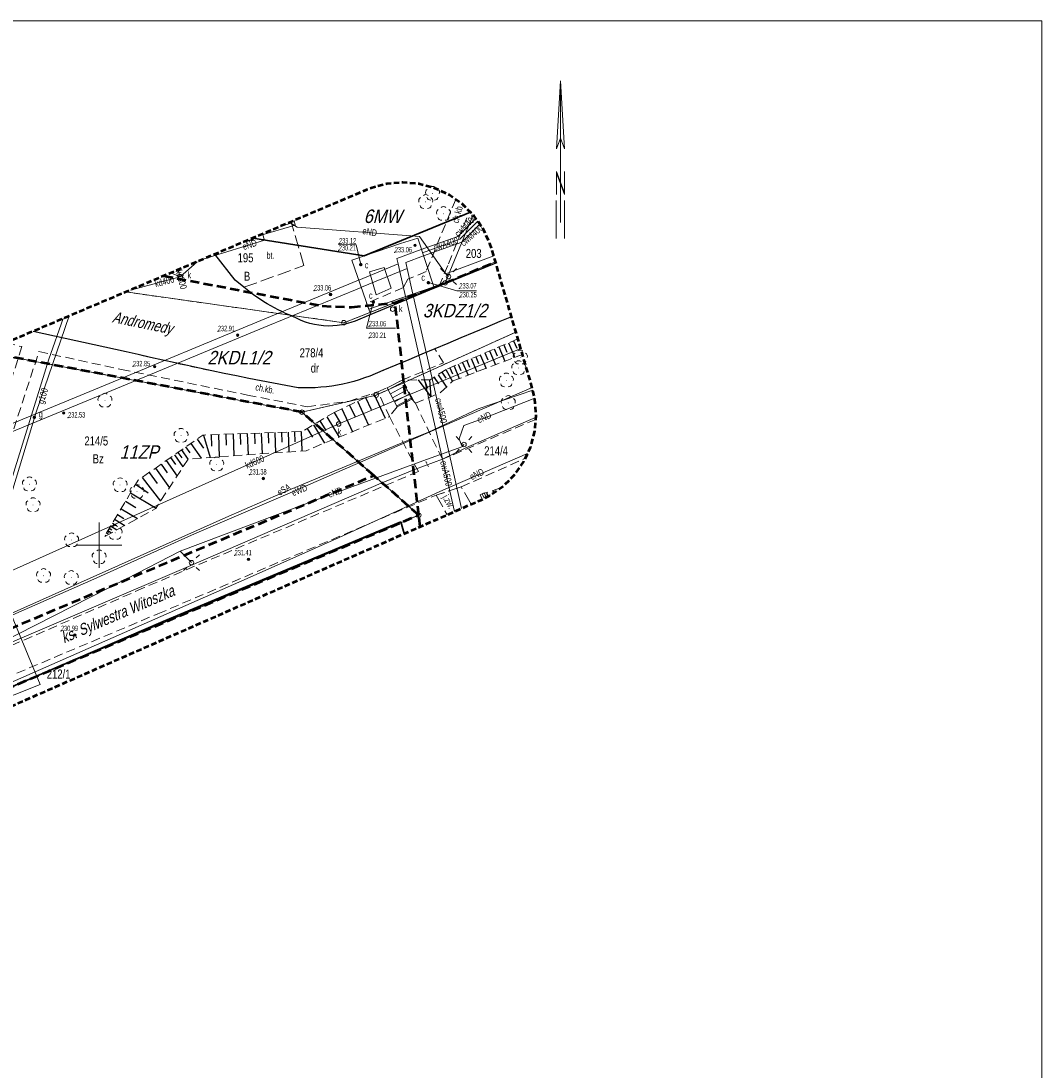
# Model space of a CAD drawing. Header units: metres. Extents: x 6546460 to 6547055, y 5576048 to 5576258.
# Tile 18 of 18: x 6546941 to 6547055, y 5576142 to 5576258. Entities that reach past the tile are written whole.
import ezdxf
from ezdxf.enums import TextEntityAlignment as Align

# ---------------------------------------------------------------- set-up
doc = ezdxf.new("R2010")
doc.units = ezdxf.units.M
doc.header["$MEASUREMENT"] = 0
for name, pattern in [('1.0_0.5', [1.5, 1, -0.5]), ('1.5_0.5', [2, 1.5, -0.5]), ('2', [0.9, 0.6, -0.3]), ('219-500', [0]), ('BKO', [1.5, 1, -0.5]), ('egug-500', [1, 0.5, -0.5])]:
    doc.linetypes.add(name, pattern=pattern)
doc.layers.get('0').update_dxf_attribs({"linetype": 'CONTINUOUS', "lineweight": 5})
for name, color, linetype in [('000 Inne (niezydentyfikowane)', 7, 'CONTINUOUS'), ('202-punkt graniczny', 7, 'CONTINUOUS'), ('210-oznaczenie konturu użytku gruntowego', 7, 'CONTINUOUS'), ('211-numer działki ewidencyjnej', 7, 'CONTINUOUS'), ('218-kontur użytku gruntowego', 7, 'CONTINUOUS'), ('219-działka ewidencyjna', 7, 'CONTINUOUS'), ('994-Nazwa ulicy', 7, 'CONTINUOUS'), ('chodnik', 7, 'CONTINUOUS'), ('chodnik-Atr17', 7, 'CONTINUOUS'), ('ciepłownicze urządzenie techniczne', 7, 'CONTINUOUS'), ('ciepłownicze urządzenie techniczne-Atr17', 7, 'CONTINUOUS'), ('drzewo liściaste', 7, 'CONTINUOUS'), ('jezdnia', 7, 'CONTINUOUS'), ('jezdnia-Atr17', 7, 'CONTINUOUS'), ('komora podziemna', 7, 'CONTINUOUS'), ('krawężnik', 7, 'CONTINUOUS'), ('latarnia', 7, 'CONTINUOUS'), ('obszar utwardzony', 7, 'CONTINUOUS'), ('obszar utwardzony-Atr17', 7, 'CONTINUOUS'), ('ogrodzenie trwałe', 7, 'CONTINUOUS'), ('podpora przewodów', 7, 'CONTINUOUS'), ('przewód ciepłowniczy', 7, 'CONTINUOUS'), ('przewód ciepłowniczy-Atr1', 7, 'CONTINUOUS'), ('przewód elektroenergetyczny podziemny', 7, 'CONTINUOUS'), ('przewód elektroenergetyczny podziemny-Atr1', 7, 'CONTINUOUS'), ('przewód gazowy', 7, 'CONTINUOUS'), ('przewód gazowy-Atr1', 7, 'CONTINUOUS'), ('przewód kanalizacyjny', 7, 'CONTINUOUS'), ('przewód kanalizacyjny-Atr1', 7, 'CONTINUOUS'), ('przewód telekomunikacyjny podziemny', 7, 'CONTINUOUS'), ('przewód telekomunikacyjny podziemny-Atr1', 7, 'CONTINUOUS'), ('schody w ciągu komunikacyjnym', 7, 'CONTINUOUS'), ('skarpa nieumocniona', 7, 'CONTINUOUS'), ('właz do komory lub kanału - okrągły', 7, 'CONTINUOUS'), ('właz do komory lub kanału - okrągły-Atr17', 7, 'CONTINUOUS'), ('Zakres', 7, 'CONTINUOUS'), ('zasuwa lub zawór', 7, 'CONTINUOUS'), ('zasuwa lub zawór-Atr17', 7, 'CONTINUOUS'), ('ściana oporowa (linia)', 7, 'CONTINUOUS')]:
    doc.layers.add(name, color=color, linetype=linetype)
doc.layers.add('LINIE_ZABUDOWY', color=9, linetype='CONTINUOUS', lineweight=18, true_color=0x808080)
doc.layers.add('mpzp', color=4, linetype='BKO', lineweight=50)
doc.layers.add('wysok', color=244, linetype='CONTINUOUS', lineweight=18)
doc.styles.get("Standard").update_dxf_attribs({"font": 'Working1250', "width": 0.75})
doc.linetypes.add('902-500', pattern='A,3.75,0,[1,ksztalty.shx,S=0.5,R=0,X=0,Y=0],3.75', length=7.5)
doc.linetypes.add('otdn_500', pattern='A,5,0,[21,ksztalty.shx,S=0.5,R=0,X=-1,Y=0]', length=5)

# ---------------------------------------------------------------- blocks, each defined once
blk = doc.blocks.new('202')
at = {"color": 0, "linetype": 'Continuous', "lineweight": 0}
blk.add_circle((0, 0), 0.25, dxfattribs=at)
blk = doc.blocks.new('US15')
at = {"color": 0, "linetype": 'Continuous', "lineweight": 13}
blk.add_circle((0, 0), 0.25, dxfattribs=at)
blk = doc.blocks.new('US22')
at = {"color": 0, "linetype": 'Continuous', "lineweight": 13}
blk.add_circle((0, 0), 0.25, dxfattribs=at)
blk = doc.blocks.new('US25')
at = {"linetype": 'Continuous', "lineweight": 0}
h = blk.add_hatch(color=0, dxfattribs=at)
edge = h.paths.add_edge_path()
edge.add_arc((0, 0), 0.2, 0, 360)
blk = doc.blocks.new('SM01')
at = {"color": 0, "linetype": 'Continuous', "lineweight": 13}
for p, q in [((-0.53, 0.531), (-0.883, 0.884)), ((0.531, 0.531), (0.884, 0.884)), ((-0.53, -0.53), (-0.883, -0.883)), ((0.531, -0.53), (0.884, -0.883))]:
    blk.add_line(p, q, dxfattribs=at)
blk.add_circle((0, 0), 0.25, dxfattribs=at)
blk = doc.blocks.new('OP021')
at = {"linetype": 'Continuous', "lineweight": 13}
h = blk.add_hatch(color=0, dxfattribs=at)
edge = h.paths.add_edge_path()
edge.add_arc((0, 0), 0.05, 0, 360)
at = {"color": 0, "linetype": 'Continuous', "lineweight": 13}
for centre, start, end in [((-0.38, 0.124), 121.308, 202.548), ((0, 0.4), 49.272, 130.728), ((0.38, 0.124), 337.452, 58.692), ((-0.235, -0.324), 193.221, 274.871), ((0.235, -0.324), 265.129, 346.779)]:
    blk.add_arc(centre, 0.4, start, end, dxfattribs=at)
blk = doc.blocks.new('pikieta')
at = {"color": 0}
blk.add_point((0, 0), dxfattribs=at)
blk = doc.blocks.new('OTRS')
at = {"linetype": 'Continuous', "lineweight": 13}
blk.add_hatch(color=0, dxfattribs=at).paths.add_polyline_path([(0, -0.091, 1), (0, 0.091, 1)])
at = {"color": 0, "linetype": 'Continuous', "lineweight": 13}
blk.add_circle((0, 0), 0.0906, dxfattribs=at)

msp = doc.modelspace()

# ---------------------------------------------------------------- linework, layer by layer
at = {"linetype": 'Continuous', "lineweight": 18}
for p, q in [((6547054.71, 5576258.2), (6546460.21, 5576258.2)), ((6547054.71, 5576047.95), (6547054.71, 5576258.2))]:
    msp.add_line(p, q, dxfattribs=at)
at = {"color": 7, "linetype": 'Continuous', "lineweight": 18}
for p, q in [((6547001.23, 5576251.56), (6547000.8, 5576244)), ((6547001.23, 5576251.56), (6547001.23, 5576240.25)), ((6547001.23, 5576251.56), (6547001.67, 5576244)), ((6547000.8, 5576244), (6547001.23, 5576245.18)), ((6547001.67, 5576244), (6547001.23, 5576245.18)), ((6547000.8, 5576241.5), (6547000.8, 5576238.93)), ((6547000.8, 5576241.5), (6547001.67, 5576239.13)), ((6547001.67, 5576241.5), (6547001.67, 5576238.93)), ((6547000.8, 5576241.3), (6547001.67, 5576238.93)), ((6547001.23, 5576240.25), (6547001.23, 5576239.81)), ((6547001.23, 5576239.81), (6547001.23, 5576235.83)), ((6547000.74, 5576238.27), (6547000.74, 5576234.06)), ((6547001.67, 5576238.27), (6547001.67, 5576234.06))]:
    msp.add_line(p, q, dxfattribs=at)
at = {"color": 0}
for p, q in [((6546950, 5576197.5), (6546950, 5576202.5)), ((6546947.5, 5576200), (6546952.5, 5576200))]:
    msp.add_line(p, q, dxfattribs=at)
at = {"layer": '000 Inne (niezydentyfikowane)', "color": 7, "linetype": 'Continuous', "lineweight": 25, "flags": 128}
for points in [[(6546993.34, 5576221.56), (6546994, 5576220.03)], [(6546993.86, 5576221.79), (6546994.19, 5576221.01)], [(6546994.39, 5576222.01), (6546995.06, 5576220.43)], [(6546994.93, 5576222.24), (6546995.27, 5576221.44)], [(6546995.47, 5576222.47), (6546996.16, 5576220.85)], [(6546996.02, 5576222.7), (6546996.37, 5576221.88)], [(6546990.83, 5576220.5), (6546991.14, 5576219.78)], [(6546991.32, 5576220.71), (6546991.94, 5576219.25)], [(6546991.82, 5576220.92), (6546992.13, 5576220.18)], [(6546992.32, 5576221.13), (6546992.96, 5576219.63)], [(6546992.83, 5576221.35), (6546993.15, 5576220.59)], [(6546988.07, 5576219.22), (6546988.5, 5576218.56)], [(6546988.49, 5576219.49), (6546989.24, 5576218.19)], [(6546988.94, 5576219.69), (6546989.23, 5576219.01)], [(6546989.41, 5576219.89), (6546989.99, 5576218.51)], [(6546989.88, 5576220.09), (6546990.17, 5576219.39)], [(6546990.35, 5576220.29), (6546990.96, 5576218.87)], [(6546985.43, 5576218.34), (6546986.84, 5576216.48)], [(6546986.09, 5576218.35), (6546986.46, 5576217.42)], [(6546986.7, 5576218.35), (6546986.84, 5576216.48)], [(6546987.19, 5576218.63), (6546987.67, 5576217.9)], [(6546987.64, 5576218.93), (6546988.56, 5576217.55)], [(6546978.68, 5576215.97), (6546979.92, 5576213.33)], [(6546979.58, 5576216.39), (6546980.21, 5576215.05)], [(6546980.49, 5576216.82), (6546981.77, 5576214.09)], [(6546976.08, 5576214.73), (6546976.8, 5576213.54)], [(6546976.93, 5576215.15), (6546978.13, 5576212.6)], [(6546977.8, 5576215.56), (6546978.41, 5576214.26)], [(6546974.52, 5576213.8), (6546975.16, 5576212.72)], [(6546975.29, 5576214.25), (6546976.64, 5576211.99)], [(6546961.59, 5576212.23), (6546962.34, 5576209.73)], [(6546962.43, 5576212.26), (6546962.47, 5576211)], [(6546963.25, 5576212.29), (6546963.34, 5576209.81)], [(6546964.07, 5576212.32), (6546964.11, 5576211.09)], [(6546964.87, 5576212.35), (6546964.96, 5576209.92)], [(6546965.67, 5576212.37), (6546965.71, 5576211.18)], [(6546966.45, 5576212.4), (6546966.54, 5576210.03)], [(6546967.23, 5576212.43), (6546967.27, 5576211.26)], [(6546968, 5576212.45), (6546968.08, 5576210.14)], [(6546968.76, 5576212.48), (6546968.8, 5576211.34)], [(6546969.5, 5576212.51), (6546969.58, 5576210.25)], [(6546970.25, 5576212.53), (6546970.28, 5576211.42)], [(6546970.98, 5576212.56), (6546971.05, 5576210.35)], [(6546971.7, 5576212.58), (6546971.74, 5576211.49)], [(6546972.43, 5576212.61), (6546972.51, 5576210.46)], [(6546973.1, 5576212.95), (6546973.68, 5576211.98)], [(6546973.79, 5576213.36), (6546975.01, 5576211.33)], [(6546960.18, 5576211.3), (6546961.33, 5576209.66)], [(6546960.87, 5576211.78), (6546961.59, 5576210.76)], [(6546958.36, 5576210.03), (6546959.3, 5576208.68)], [(6546958.75, 5576210.3), (6546959.17, 5576209.71)], [(6546959.13, 5576210.57), (6546959.86, 5576209.53)], [(6546959.6, 5576210.9), (6546960.05, 5576210.25)], [(6546956.89, 5576209), (6546957.56, 5576208.03)], [(6546957.44, 5576209.39), (6546958.64, 5576207.67)], [(6546957.93, 5576209.73), (6546958.46, 5576208.97)], [(6546955.56, 5576208.07), (6546956.42, 5576206.84)], [(6546956.26, 5576208.56), (6546957.79, 5576206.38)], [(6546954.04, 5576206.76), (6546955.42, 5576205.82)], [(6546954.77, 5576207.52), (6546956.8, 5576204.87)], [(6546953.48, 5576205.81), (6546956.31, 5576204.11)], [(6546952.91, 5576204.87), (6546954.06, 5576204.17)], [(6546952.03, 5576203.39), (6546952.75, 5576202.96)], [(6546952.42, 5576204.05), (6546954.25, 5576202.96)], [(6546951.12, 5576201.87), (6546951.39, 5576201.71)], [(6546951.27, 5576202.13), (6546951.97, 5576201.71)], [(6546951.47, 5576202.45), (6546951.91, 5576202.19)], [(6546951.71, 5576202.87), (6546952.85, 5576202.19)], [(6546950.66, 5576201.1), (6546950.76, 5576201.05)], [(6546950.81, 5576201.36), (6546950.94, 5576201.29)], [(6546950.96, 5576201.62), (6546951.36, 5576201.38)]]:
    msp.add_lwpolyline(points, dxfattribs=at)
at = {"layer": '000 Inne (niezydentyfikowane)', "color": 7, "linetype": 'Continuous', "lineweight": 25}
for points in [[(6546993.02, 5576205.85), (6546993.16, 5576205.41)], [(6546993.72, 5576206.07), (6546993.8, 5576205.81)], [(6546994.4, 5576206.29), (6546994.42, 5576206.24)]]:
    msp.add_lwpolyline(points, dxfattribs=at)
at = {"layer": '218-kontur użytku gruntowego', "color": 3, "linetype": 'egug-500', "lineweight": 18}
for points in [[(6546988.43, 5576229.13), (6546994.02, 5576231.45)], [(6546994.02, 5576231.45), (6546988.43, 5576229.13)], [(6546952.95, 5576228.11), (6546977.16, 5576224.7)], [(6546977.16, 5576224.7), (6546952.95, 5576228.11)], [(6546980.76, 5576216.66), (6546996.29, 5576223.66)], [(6546996.29, 5576223.66), (6546980.76, 5576216.66)], [(6546985.65, 5576202.06), (6546985.49, 5576203.34)], [(6546985.49, 5576203.34), (6546985.65, 5576202.06)]]:
    msp.add_lwpolyline(points, dxfattribs=at)
at = {"layer": '218-kontur użytku gruntowego', "color": 3, "linetype": 'egug-500', "lineweight": 18, "flags": 128}
for points in [[(6546977.16, 5576224.7), (6546988.43, 5576229.13)], [(6546988.43, 5576229.13), (6546977.16, 5576224.7)], [(6546940.32, 5576220.89), (6546972.52, 5576214.77)], [(6546972.52, 5576214.77), (6546940.32, 5576220.89)], [(6546972.52, 5576214.77), (6546980.76, 5576216.66)], [(6546980.76, 5576216.66), (6546972.52, 5576214.77)], [(6546985.49, 5576203.34), (6546939.58, 5576183.99)], [(6546939.58, 5576183.99), (6546985.49, 5576203.34)]]:
    msp.add_lwpolyline(points, dxfattribs=at)
at = {"layer": '219-działka ewidencyjna', "color": 7, "linetype": '219-500', "lineweight": 18}
for points in [[(6546991.54, 5576236.66), (6546988.43, 5576229.13)], [(6546994.02, 5576231.45), (6546988.43, 5576229.13)], [(6546952.95, 5576228.11), (6546977.16, 5576224.7)], [(6546996.29, 5576223.66), (6546980.76, 5576216.66)], [(6546985.49, 5576203.34), (6546985.65, 5576202.06)]]:
    msp.add_lwpolyline(points, dxfattribs=at)
at = {"layer": '219-działka ewidencyjna', "color": 7, "linetype": '219-500', "lineweight": 18, "flags": 128}
for points in [[(6546988.43, 5576229.13), (6546977.16, 5576224.7)], [(6546940.32, 5576220.89), (6546972.52, 5576214.77)], [(6546972.52, 5576214.77), (6546980.76, 5576216.66)], [(6546972.52, 5576214.77), (6546985.49, 5576203.34)], [(6546939.58, 5576183.99), (6546985.49, 5576203.34)]]:
    msp.add_lwpolyline(points, dxfattribs=at)
at = {"layer": 'chodnik', "color": 7, "linetype": '1.0_0.5', "lineweight": 18}
for points in [[(6546989.59, 5576238.38), (6546986.3, 5576230.37), (6546984.28, 5576229.53), (6546983.78, 5576228.6), (6546979.69, 5576226.84), (6546980.16, 5576225.6), (6546987.75, 5576228.74), (6546988.79, 5576231.25), (6546991.12, 5576237.08)], [(6546936.78, 5576201.5), (6546943.31, 5576221.49), (6546952.46, 5576219.51), (6546966.46, 5576216.67), (6546973.08, 5576215.37), (6546977.7, 5576215.96), (6546980.94, 5576217.03), (6546981.99, 5576217.47), (6546983.66, 5576218.33), (6546988.23, 5576220.24), (6546987.27, 5576221.8), (6546985.83, 5576221.2), (6546984.39, 5576220.59), (6546982.95, 5576219.99), (6546981.5, 5576219.38), (6546980.06, 5576218.78), (6546979.47, 5576218.57), (6546978.88, 5576218.37), (6546978.28, 5576218.19), (6546977.68, 5576218.03), (6546977.07, 5576217.89), (6546976.46, 5576217.77), (6546975.84, 5576217.67), (6546975.23, 5576217.59), (6546974.6, 5576217.53), (6546973.98, 5576217.48), (6546973.36, 5576217.46), (6546972.73, 5576217.46), (6546972.11, 5576217.47), (6546970.74, 5576217.72), (6546969.37, 5576217.98), (6546967.99, 5576218.24), (6546966.62, 5576218.51), (6546965.25, 5576218.79), (6546963.89, 5576219.07), (6546962.52, 5576219.35), (6546961.15, 5576219.64), (6546959.79, 5576219.93), (6546958.42, 5576220.23), (6546957.06, 5576220.54), (6546955.7, 5576220.85), (6546954.34, 5576221.16), (6546952.98, 5576221.48), (6546942.67, 5576223.74)], [(6546939.64, 5576222.46), (6546941.4, 5576222.04), (6546934.92, 5576201.5)], [(6546998.5, 5576213.97), (6546988.11, 5576209.53), (6546985.11, 5576215.75), (6546984.72, 5576216.2), (6546983.1, 5576215.37), (6546982.23, 5576214.28), (6546985.45, 5576208.18), (6546954.91, 5576195.25), (6546929.58, 5576184.19)], [(6546931.17, 5576181.71), (6546956.5, 5576192.37), (6546987.41, 5576205.55), (6546990.2, 5576206.46), (6546997.33, 5576209.65)]]:
    msp.add_lwpolyline(points, dxfattribs=at)
at = {"layer": 'jezdnia', "color": 7, "linetype": '1.5_0.5', "lineweight": 18}
msp.add_lwpolyline([(6546991.31, 5576204.54), (6546990.2, 5576206.46), (6546987.41, 5576205.55), (6546988.64, 5576203.37)], dxfattribs=at)
at = {"layer": 'komora podziemna', "color": 7, "linetype": 'Continuous', "lineweight": 18, "flags": 128}
for points in [[(6546978.07, 5576231.64), (6546983.45, 5576233.51), (6546985.39, 5576234.07), (6546987.18, 5576228.68), (6546979.93, 5576226.21)], [(6546981.66, 5576230.84), (6546982.44, 5576228.54), (6546980.76, 5576227.8), (6546980.03, 5576230.36)]]:
    msp.add_lwpolyline(points, close=True, dxfattribs=at)
at = {"layer": 'krawężnik', "color": 7, "linetype": 'Continuous', "lineweight": 25}
for points in [[(6546966.02, 5576233.65), (6546967.12, 5576233.99), (6546967.09, 5576234.1)], [(6546994.06, 5576231.32), (6546987.75, 5576228.74), (6546980.16, 5576225.6), (6546978.41, 5576224.88), (6546977.93, 5576224.71), (6546977.44, 5576224.57), (6546976.94, 5576224.46), (6546976.44, 5576224.39), (6546975.93, 5576224.34), (6546975.42, 5576224.33), (6546974.91, 5576224.35), (6546974.4, 5576224.41), (6546973.9, 5576224.49), (6546973.4, 5576224.61), (6546972.91, 5576224.76), (6546972.44, 5576224.94), (6546971.97, 5576225.15), (6546971.52, 5576225.39), (6546971.1, 5576225.56), (6546970.68, 5576225.74), (6546970.27, 5576225.93), (6546969.86, 5576226.13), (6546969.46, 5576226.34), (6546969.06, 5576226.56), (6546968.67, 5576226.78), (6546968.28, 5576227.02), (6546967.9, 5576227.27), (6546967.52, 5576227.52), (6546967.15, 5576227.79), (6546966.79, 5576228.06), (6546966.43, 5576228.34), (6546966.08, 5576228.63), (6546965.09, 5576229.44), (6546962.85, 5576232.31)], [(6546995.79, 5576225.37), (6546994.48, 5576224.82), (6546993.04, 5576224.22), (6546991.6, 5576223.61), (6546990.16, 5576223.01), (6546988.71, 5576222.4), (6546987.27, 5576221.8), (6546985.83, 5576221.2), (6546984.39, 5576220.59), (6546982.95, 5576219.99), (6546981.5, 5576219.38), (6546980.06, 5576218.78), (6546979.47, 5576218.57), (6546978.88, 5576218.37), (6546978.28, 5576218.19), (6546977.68, 5576218.03), (6546977.07, 5576217.89), (6546976.46, 5576217.77), (6546975.84, 5576217.67), (6546975.23, 5576217.59), (6546974.6, 5576217.53), (6546973.98, 5576217.48), (6546973.36, 5576217.46), (6546972.73, 5576217.46), (6546972.11, 5576217.47), (6546970.74, 5576217.72), (6546969.37, 5576217.98), (6546967.99, 5576218.24), (6546966.62, 5576218.51), (6546965.25, 5576218.79), (6546963.89, 5576219.07), (6546962.52, 5576219.35), (6546961.15, 5576219.64), (6546959.79, 5576219.93), (6546958.42, 5576220.23), (6546957.06, 5576220.54), (6546955.7, 5576220.85), (6546954.34, 5576221.16), (6546952.98, 5576221.48), (6546942.67, 5576223.74)]]:
    msp.add_lwpolyline(points, dxfattribs=at)
at = {"layer": 'LINIE_ZABUDOWY', "linetype": 'Continuous', "lineweight": 35}
msp.add_lwpolyline([(6546967.07, 5576234.1), (6546979.42, 5576232.11), (6546991.23, 5576236.97)], dxfattribs=at)
at = {"layer": 'mpzp', "linetype": 'BKO', "lineweight": 50}
for points in [[(6546985.65, 5576202.06), (6546985.49, 5576203.34), (6546983.85, 5576218.05), (6546982.86, 5576226.94), (6546988.43, 5576229.13), (6546994.02, 5576231.45)], [(6546957.18, 5576229.9), (6546974.76, 5576226.56), (6546978.03, 5576226.41), (6546982.86, 5576226.94)], [(6546848.18, 5576144.71), (6546893.93, 5576164.34), (6546925.3, 5576177.84), (6546939.58, 5576183.99), (6546985.49, 5576203.34), (6546980.49, 5576207.74), (6546972.52, 5576214.77), (6546940.32, 5576220.89), (6546937.54, 5576221.57)], [(6546940.32, 5576220.89), (6546929.11, 5576186.64), (6546935.89, 5576188.96), (6546980.49, 5576207.74)]]:
    msp.add_lwpolyline(points, dxfattribs=at)
at = {"layer": 'obszar utwardzony', "color": 7, "linetype": '1.5_0.5', "lineweight": 18}
for points in [[(6546962.85, 5576232.31), (6546965.09, 5576229.44), (6546966.08, 5576228.63), (6546972.73, 5576231.04), (6546971.35, 5576235.76), (6546970.25, 5576235.44)], [(6546967.09, 5576234.1), (6546967.12, 5576233.99), (6546966.02, 5576233.65)]]:
    msp.add_lwpolyline(points, dxfattribs=at)
at = {"layer": 'ogrodzenie trwałe', "color": 7, "linetype": '902-500', "lineweight": 35}
for points in [[(6546926.11, 5576175.92), (6546925.3, 5576177.84), (6546939.58, 5576183.99), (6546957.1, 5576191.53), (6546983.5, 5576202.59)], [(6546983.88, 5576201.28), (6546983.5, 5576202.59)]]:
    msp.add_lwpolyline(points, dxfattribs=at)
at = {"layer": 'przewód ciepłowniczy', "color": 212, "linetype": 'Continuous', "lineweight": 18}
for points in [[(6546991.83, 5576236.28), (6546989.84, 5576234.29), (6546985.77, 5576232.82)], [(6546992.05, 5576235.97), (6546990.05, 5576233.97), (6546985.89, 5576232.46)], [(6546992.27, 5576235.65), (6546990.26, 5576233.65), (6546986.01, 5576232.11)], [(6546989.45, 5576203.72), (6546987.76, 5576211.17), (6546984.05, 5576227.52), (6546984.03, 5576227.61)], [(6546990.25, 5576204.07), (6546988.59, 5576211.36), (6546984.88, 5576227.71), (6546984.84, 5576227.88)]]:
    msp.add_lwpolyline(points, dxfattribs=at)
at = {"layer": 'przewód ciepłowniczy', "color": 212, "linetype": 'Continuous', "lineweight": 18, "flags": 128}
for points in [[(6546985.77, 5576232.82), (6546985.76, 5576232.81), (6546983.07, 5576231.84)], [(6546986.01, 5576232.11), (6546984.04, 5576231.39)], [(6546978.83, 5576229.43), (6546983.21, 5576231.22)], [(6546984.03, 5576227.61), (6546983.4, 5576230.38), (6546983.21, 5576231.22), (6546983.07, 5576231.84)], [(6546984.84, 5576227.88), (6546984.2, 5576230.71), (6546984.04, 5576231.39)], [(6546979.12, 5576228.63), (6546983.4, 5576230.38), (6546984.2, 5576230.71)], [(6546838.19, 5576172.59), (6546846.88, 5576176.03), (6546859.11, 5576180.76), (6546877.63, 5576187.88), (6546875.58, 5576193.3), (6546882.05, 5576195.71), (6546884.29, 5576190.29), (6546897.92, 5576195.94), (6546909.2, 5576200.62), (6546930.8, 5576209.59), (6546950.65, 5576217.77), (6546967.95, 5576224.96), (6546978.8, 5576229.41), (6546978.83, 5576229.43)], [(6546838.46, 5576171.79), (6546838.49, 5576171.79), (6546847.18, 5576175.23), (6546859.41, 5576179.96), (6546878.73, 5576187.4), (6546876.68, 5576192.8), (6546881.57, 5576194.63), (6546883.83, 5576189.17), (6546898.24, 5576195.16), (6546909.52, 5576199.84), (6546931.12, 5576208.81), (6546950.97, 5576216.99), (6546968.27, 5576224.18), (6546979.1, 5576228.62)], [(6546979.1, 5576228.62), (6546979.12, 5576228.63)]]:
    msp.add_lwpolyline(points, dxfattribs=at)
at = {"layer": 'przewód elektroenergetyczny podziemny', "color": 1, "linetype": 'Continuous', "lineweight": 18}
for points in [[(6546993.82, 5576232.14), (6546988.51, 5576230.11), (6546985.56, 5576234.28), (6546972, 5576235.31), (6546971.16, 5576235.83)], [(6546968.13, 5576234.55), (6546968.34, 5576233.88), (6546961.64, 5576231.79)], [(6546998.16, 5576217.22), (6546992.08, 5576215.12), (6546986.59, 5576212.56), (6546983.79, 5576211.44), (6546970.18, 5576205.72), (6546964.08, 5576203.08), (6546932.8, 5576189.13), (6546922.75, 5576184.67), (6546916.43, 5576182.34), (6546897.47, 5576174.56), (6546890.55, 5576171.63), (6546875.41, 5576164.99), (6546870.95, 5576163.36), (6546866.5, 5576161.87), (6546861.99, 5576161.58), (6546858.09, 5576161.84), (6546848.22, 5576163.38), (6546842.57, 5576164.38), (6546838.39, 5576165.63), (6546836.04, 5576166.71)], [(6546949.42, 5576196.21), (6546960.57, 5576201.24), (6546971.45, 5576205.92), (6546989.2, 5576213.65), (6546998.08, 5576217.5)], [(6546998.37, 5576216.33), (6546992.66, 5576214.06), (6546990.49, 5576213.28), (6546989.96, 5576211.8), (6546990.22, 5576211.09), (6546990.37, 5576211.09), (6546990.51, 5576211.18)], [(6546966.78, 5576196.44), (6546976.64, 5576200.84), (6546988.18, 5576206.09), (6546997.58, 5576210.18)], [(6546806.76, 5576173.68), (6546809.12, 5576170.75), (6546815.07, 5576163.37), (6546821.32, 5576156.18), (6546823.68, 5576153.48), (6546829.42, 5576154.52), (6546840.04, 5576156.51), (6546856.92, 5576159.74), (6546864.03, 5576161.95), (6546864.94, 5576162.22), (6546873.12, 5576164.73), (6546891.67, 5576172.08), (6546908.42, 5576178.86), (6546927.02, 5576186.37), (6546949.42, 5576196.21)], [(6546833.15, 5576145.34), (6546847.04, 5576150.03), (6546867.28, 5576157.84), (6546875.31, 5576161.02), (6546894.01, 5576170.69), (6546902.72, 5576175.27), (6546903.17, 5576174.17), (6546903.31, 5576173.85), (6546903.44, 5576173.52), (6546903.51, 5576173.36), (6546911.89, 5576176.97), (6546928.35, 5576184.01), (6546932.85, 5576186), (6546953.03, 5576196.26)], [(6546852.76, 5576143.72), (6546852.81, 5576145.97), (6546864.28, 5576151.14), (6546874.8, 5576155.89), (6546892.85, 5576163.93), (6546906.74, 5576169.99), (6546922.92, 5576177.14), (6546937.57, 5576183.59), (6546966.78, 5576196.44)]]:
    msp.add_lwpolyline(points, dxfattribs=at)
at = {"layer": 'przewód elektroenergetyczny podziemny', "color": 1, "linetype": 'Continuous', "lineweight": 18, "flags": 128}
for points in [[(6546988.79, 5576229.82), (6546988.51, 5576230.11)], [(6546953.03, 5576196.26), (6546958.99, 5576199.32), (6546974.03, 5576204.98), (6546986.36, 5576209.52), (6546990.39, 5576210.96), (6546990.51, 5576211.18)], [(6546958.99, 5576199.32), (6546960.25, 5576198.06)]]:
    msp.add_lwpolyline(points, dxfattribs=at)
at = {"layer": 'przewód gazowy', "color": 52, "linetype": 'Continuous', "lineweight": 18}
for points in [[(6546929.67, 5576177.48), (6546929.15, 5576178.88), (6546943.45, 5576184.52), (6546937.56, 5576198.65), (6546944.4, 5576220.65), (6546945.99, 5576225.15)], [(6546946.68, 5576225.45), (6546943.01, 5576214.78), (6546937.29, 5576196.06)]]:
    msp.add_lwpolyline(points, dxfattribs=at)
at = {"layer": 'przewód kanalizacyjny', "color": 34, "linetype": 'Continuous', "lineweight": 18}
for points in [[(6546960.87, 5576231.47), (6546958.99, 5576229.8), (6546957.97, 5576230.23)], [(6546953.49, 5576228.33), (6546958.99, 5576229.8)], [(6546958.99, 5576229.8), (6546958.78, 5576230.58)], [(6546929.97, 5576192.56), (6546976.6, 5576213.46), (6546996.82, 5576221.82)]]:
    msp.add_lwpolyline(points, dxfattribs=at)
at = {"layer": 'przewód telekomunikacyjny podziemny', "color": 30, "linetype": 'Continuous', "lineweight": 18}
msp.add_lwpolyline([(6546998.52, 5576214.2), (6546990.71, 5576210.82), (6546988.11, 5576209.53), (6546985.14, 5576208.45), (6546981.3, 5576206.88), (6546960.17, 5576197.73), (6546937.24, 5576187.92), (6546935.7, 5576187.59), (6546932.87, 5576185.88), (6546924.17, 5576182.28), (6546903.46, 5576173.25), (6546892.57, 5576168.62), (6546890.94, 5576168.37), (6546889.53, 5576167.78), (6546887.69, 5576166.45), (6546875.05, 5576161.08), (6546869.69, 5576159.05), (6546856.66, 5576160.27), (6546848.82, 5576161.47), (6546848.1, 5576168.7), (6546843.81, 5576178.78), (6546837.93, 5576190.56), (6546829.7, 5576188.46), (6546829.23, 5576190.7)], dxfattribs=at)
at = {"layer": 'schody w ciągu komunikacyjnym', "color": 7, "linetype": 'Continuous', "lineweight": 18, "flags": 128}
msp.add_lwpolyline([(6546983.1, 5576215.37), (6546984.72, 5576216.2), (6546983.66, 5576218.33), (6546981.99, 5576217.47)], close=True, dxfattribs=at)
for points in [[(6546982.11, 5576217.25), (6546983.76, 5576218.12)], [(6546982.34, 5576216.81), (6546983.99, 5576217.68)], [(6546982.57, 5576216.37), (6546984.21, 5576217.23)], [(6546982.81, 5576215.92), (6546984.43, 5576216.78)], [(6546983.04, 5576215.48), (6546984.65, 5576216.33)]]:
    msp.add_lwpolyline(points, dxfattribs=at)
at = {"layer": 'skarpa nieumocniona', "color": 7, "linetype": '1.0_0.5', "lineweight": 18}
for points in [[(6546996.51, 5576222.91), (6546988.53, 5576219.52), (6546986.76, 5576218.35), (6546983.66, 5576218.33), (6546985.11, 5576215.75), (6546987.91, 5576216.94), (6546989.29, 5576218.24), (6546997.01, 5576221.17)], [(6546996.51, 5576222.91), (6546988.53, 5576219.52), (6546986.76, 5576218.35), (6546983.66, 5576218.33), (6546985.11, 5576215.75), (6546987.91, 5576216.94), (6546989.29, 5576218.24), (6546997.01, 5576221.17)], [(6546994.58, 5576206.35), (6546992.53, 5576205.69), (6546992.77, 5576205.21)], [(6546994.58, 5576206.35), (6546992.53, 5576205.69), (6546992.77, 5576205.21)]]:
    msp.add_lwpolyline(points, dxfattribs=at)
at = {"layer": 'skarpa nieumocniona', "color": 7, "linetype": '1.0_0.5', "lineweight": 18, "flags": 128}
msp.add_lwpolyline([(6546976.23, 5576214.82), (6546972.54, 5576212.61), (6546961.51, 5576212.23), (6546954.31, 5576207.2), (6546950.56, 5576200.94), (6546956.27, 5576204.06), (6546959.88, 5576209.56), (6546972.97, 5576210.49), (6546982.23, 5576214.28), (6546980.94, 5576217.03)], close=True, dxfattribs=at)
msp.add_lwpolyline([(6546976.23, 5576214.82), (6546972.54, 5576212.61), (6546961.51, 5576212.23), (6546954.31, 5576207.2), (6546950.56, 5576200.94), (6546956.27, 5576204.06), (6546959.88, 5576209.56), (6546972.97, 5576210.49), (6546982.23, 5576214.28), (6546980.94, 5576217.03)], close=True, dxfattribs=at)
at = {"layer": 'wysok', "linetype": 'Continuous', "lineweight": 18}
for p, q in [((6546976.59, 5576233.37), (6546978.55, 5576233.36)), ((6546978.55, 5576233.36), (6546979.05, 5576231.15)), ((6546986.57, 5576229.15), (6546989.73, 5576228.25)), ((6546989.73, 5576228.25), (6546991.92, 5576228.25)), ((6546979.67, 5576224.08), (6546980.44, 5576226.99)), ((6546979.67, 5576224.08), (6546982.9, 5576224.08))]:
    msp.add_line(p, q, dxfattribs=at)
at = {"layer": 'Zakres', "color": 40, "linetype": '2', "lineweight": 50, "flags": 128}
msp.add_lwpolyline([(6546911.95, 5576210.76), (6546911.79, 5576210.74), (6546877.41, 5576209.15), (6546876.1, 5576209.01), (6546874.37, 5576208.54), (6546874.1, 5576208.44), (6546817.07, 5576185.89), (6546815.71, 5576185.23), (6546814.24, 5576184.2), (6546812.97, 5576182.93), (6546811.94, 5576181.46), (6546811.51, 5576180.65), (6546808.53, 5576174.25), (6546808.38, 5576174.18), (6546736.77, 5576152.25), (6546736.26, 5576152.08), (6546735.57, 5576151.8), (6546634.83, 5576106.65), (6546620.86, 5576132.09), (6546620.75, 5576132.28), (6546619.72, 5576133.75), (6546618.45, 5576135.02), (6546616.98, 5576136.05), (6546615.35, 5576136.81), (6546613.62, 5576137.28), (6546611.83, 5576137.43), (6546611.37, 5576137.42), (6546565.96, 5576135.39), (6546564.64, 5576135.24), (6546562.9, 5576134.78), (6546561.28, 5576134.02), (6546559.76, 5576132.95), (6546552.37, 5576126.67), (6546551.14, 5576125.44), (6546550.11, 5576123.97), (6546549.35, 5576122.34), (6546548.89, 5576120.61), (6546548.73, 5576118.82), (6546548.89, 5576117.03), (6546549.35, 5576115.3), (6546550.11, 5576113.67), (6546551.14, 5576112.2), (6546552.31, 5576111.02), (6546609.23, 5576061.96), (6546609.33, 5576061.87), (6546610.8, 5576060.84), (6546612.43, 5576060.09), (6546614.16, 5576059.62), (6546615.95, 5576059.46), (6546617.74, 5576059.62), (6546619.47, 5576060.09), (6546621.1, 5576060.84), (6546621.53, 5576061.11), (6546667.52, 5576090.76), (6546667.93, 5576090.95), (6546793.15, 5576125.15), (6546793.32, 5576125.2), (6546793.42, 5576125.22), (6546848.17, 5576141.79), (6546848.71, 5576141.97), (6546849.33, 5576142.21), (6546992.38, 5576205.01), (6546993.39, 5576205.52), (6546994.87, 5576206.55), (6546996.14, 5576207.82), (6546997.16, 5576209.29), (6546997.92, 5576210.92), (6546998.39, 5576212.65), (6546998.54, 5576214.44), (6546998.39, 5576216.23), (6546998.13, 5576217.33), (6546993.61, 5576232.86), (6546993.4, 5576233.5), (6546992.64, 5576235.12), (6546991.61, 5576236.59), (6546990.34, 5576237.86), (6546988.87, 5576238.89), (6546987.24, 5576239.65), (6546985.51, 5576240.12), (6546983.72, 5576240.27), (6546981.93, 5576240.12), (6546980.2, 5576239.65), (6546979.69, 5576239.45), (6546912.28, 5576210.85)], close=True, dxfattribs=at)
at = {"layer": 'Zakres', "color": 7, "linetype": '2', "lineweight": 25, "flags": 128}
msp.add_lwpolyline([(6546911.95, 5576210.76), (6546911.79, 5576210.74), (6546877.41, 5576209.15), (6546876.1, 5576209.01), (6546874.37, 5576208.54), (6546874.1, 5576208.44), (6546817.07, 5576185.89), (6546815.71, 5576185.23), (6546814.24, 5576184.2), (6546812.97, 5576182.93), (6546811.94, 5576181.46), (6546811.51, 5576180.65), (6546808.53, 5576174.25), (6546808.38, 5576174.18), (6546736.77, 5576152.25), (6546736.26, 5576152.08), (6546735.57, 5576151.8), (6546634.83, 5576106.65), (6546620.86, 5576132.09), (6546620.75, 5576132.28), (6546619.72, 5576133.75), (6546618.45, 5576135.02), (6546616.98, 5576136.05), (6546615.35, 5576136.81), (6546613.62, 5576137.28), (6546611.83, 5576137.43), (6546611.37, 5576137.42), (6546565.96, 5576135.39), (6546564.64, 5576135.24), (6546562.9, 5576134.78), (6546561.28, 5576134.02), (6546559.76, 5576132.95), (6546552.37, 5576126.67), (6546551.14, 5576125.44), (6546550.11, 5576123.97), (6546549.35, 5576122.34), (6546548.89, 5576120.61), (6546548.73, 5576118.82), (6546548.89, 5576117.03), (6546549.35, 5576115.3), (6546550.11, 5576113.67), (6546551.14, 5576112.2), (6546552.31, 5576111.02), (6546609.23, 5576061.96), (6546609.33, 5576061.87), (6546610.8, 5576060.84), (6546612.43, 5576060.09), (6546614.16, 5576059.62), (6546615.95, 5576059.46), (6546617.74, 5576059.62), (6546619.47, 5576060.09), (6546621.1, 5576060.84), (6546621.53, 5576061.11), (6546667.52, 5576090.76), (6546667.93, 5576090.95), (6546793.15, 5576125.15), (6546793.32, 5576125.2), (6546793.42, 5576125.22), (6546848.17, 5576141.79), (6546848.71, 5576141.97), (6546849.33, 5576142.21), (6546992.38, 5576205.01), (6546993.39, 5576205.52), (6546994.87, 5576206.55), (6546996.14, 5576207.82), (6546997.16, 5576209.29), (6546997.92, 5576210.92), (6546998.39, 5576212.65), (6546998.54, 5576214.44), (6546998.39, 5576216.23), (6546998.13, 5576217.33), (6546993.61, 5576232.86), (6546993.4, 5576233.5), (6546992.64, 5576235.12), (6546991.61, 5576236.59), (6546990.34, 5576237.86), (6546988.87, 5576238.89), (6546987.24, 5576239.65), (6546985.51, 5576240.12), (6546983.72, 5576240.27), (6546981.93, 5576240.12), (6546980.2, 5576239.65), (6546979.69, 5576239.45), (6546912.28, 5576210.85)], close=True, dxfattribs=at)
at = {"layer": 'ściana oporowa (linia)', "color": 0, "linetype": 'otdn_500', "lineweight": 18}
for p, q in [((6546971.78, 5576235.52), (6546971.64, 5576236.03)), ((6546967.73, 5576234.36), (6546971.78, 5576235.52)), ((6546967.73, 5576234.38), (6546967.73, 5576234.36)), ((6546992.31, 5576205.58), (6546992.53, 5576205.69)), ((6546992.31, 5576205.58), (6546992.55, 5576205.09)), ((6546992.75, 5576205.8), (6546992.53, 5576205.69))]:
    msp.add_line(p, q, dxfattribs=at)
at = {"layer": 'ściana oporowa (linia)', "color": 0, "lineweight": 18}
msp.add_line((6546992.75, 5576205.8), (6546992.99, 5576205.32), dxfattribs=at)

# ---------------------------------------------------------------- block references
at = {"layer": '202-punkt graniczny', "color": 7, "linetype": 'Continuous', "lineweight": 18}
for p in [(6546988.43, 5576229.13), (6546977.16, 5576224.7), (6546980.76, 5576216.66), (6546972.52, 5576214.77), (6546985.49, 5576203.34)]:
    msp.add_blockref('202', p, dxfattribs=at)
at = {"layer": 'ciepłownicze urządzenie techniczne', "color": 212, "linetype": 'Continuous', "lineweight": 18}
for p in [(6546979.05, 5576231.15), (6546986.56, 5576229.14), (6546980.44, 5576226.99)]:
    msp.add_blockref('US25', p, dxfattribs=at)
at = {"layer": 'drzewo liściaste', "color": 94, "linetype": 'Continuous', "lineweight": 18}
for p in [(6546987.02, 5576239.04), (6546986.26, 5576238.12), (6546988.24, 5576236.79), (6546996.77, 5576220.86), (6546996.59, 5576219.68), (6546995.22, 5576218.31), (6546950.64, 5576216.08), (6546995.43, 5576215.8), (6546959.09, 5576212.17), (6546963.05, 5576208.98), (6546942.25, 5576206.77), (6546952.32, 5576206.68), (6546954.2, 5576205.94), (6546942.65, 5576204.47), (6546951.77, 5576201.37), (6546946.93, 5576200.57), (6546949.99, 5576198.68), (6546943.82, 5576196.6), (6546946.9, 5576196.39)]:
    msp.add_blockref('OP021', p, dxfattribs=at)
at = {"layer": 'latarnia', "color": 7, "linetype": 'Continuous', "lineweight": 18}
for p in [(6546988.79, 5576229.82), (6546990.51, 5576211.18), (6546960.25, 5576198.06)]:
    msp.add_blockref('SM01', p, dxfattribs=at)
at = {"layer": 'podpora przewodów', "color": 7, "linetype": 'Continuous', "lineweight": 18}
for p in [(6546988.79, 5576229.82), (6546990.51, 5576211.18), (6546960.25, 5576198.06)]:
    msp.add_blockref('US15', p, dxfattribs=at)
at = {"layer": 'wysok', "color": 244, "linetype": 'Continuous'}
ref = msp.add_blockref('pikieta', (6546976.61, 5576232.72, 233.12), dxfattribs=dict(at, xscale=1.5, yscale=1.5, zscale=1.5))
ref.add_attrib('H', '230.21', (6546976.61, 5576232.72, 233.12), dxfattribs={"layer": '0', "height": 0.6, "width": 0.62})
ref = msp.add_blockref('pikieta', (6546976.64, 5576233.49, 233.12), dxfattribs=dict(at, xscale=1.5, yscale=1.5, zscale=1.5))
ref.add_attrib('H', '233.12', (6546976.64, 5576233.49, 233.12), dxfattribs={"layer": '0', "height": 0.6, "width": 0.62})
at = {"layer": 'wysok', "linetype": 'Continuous', "xscale": 1.5, "yscale": 1.5, "zscale": 1.5}
for p in [(6546985.08, 5576233.29, 233.06), (6546975.69, 5576227.83, 233.06), (6546965.37, 5576223.32, 232.91), (6546956.16, 5576219.81, 232.85), (6546946.05, 5576214.67, 232.53), (6546968.22, 5576207.4, 231.38), (6546966.58, 5576198.43, 231.41), (6546947.29, 5576190.02, 230.99)]:
    msp.add_blockref('OTRS', p, dxfattribs=at)
at = {"layer": 'wysok', "color": 244, "linetype": 'Continuous'}
ref = msp.add_blockref('pikieta', (6546982.83, 5576232.51, 233.06), dxfattribs=dict(at, xscale=1.5, yscale=1.5, zscale=1.5))
ref.add_attrib('H', '233.06', (6546982.83, 5576232.51, 233.06), dxfattribs={"layer": '0', "height": 0.6, "width": 0.62})
ref = msp.add_blockref('pikieta', (6546973.86, 5576228.27, 233.06), dxfattribs=dict(at, xscale=1.5, yscale=1.5, zscale=1.5))
ref.add_attrib('H', '233.06', (6546973.86, 5576228.27, 233.06), dxfattribs={"layer": '0', "height": 0.6, "width": 0.62})
ref = msp.add_blockref('pikieta', (6546990.01, 5576228.5, 233.07), dxfattribs=dict(at, xscale=1.5, yscale=1.5, zscale=1.5))
ref.add_attrib('H', '233.07', (6546990.01, 5576228.5, 233.07), dxfattribs={"layer": '0', "height": 0.6, "width": 0.62})
ref = msp.add_blockref('pikieta', (6546990.03, 5576227.51, 233.12), dxfattribs=dict(at, xscale=1.5, yscale=1.5, zscale=1.5))
ref.add_attrib('H', '230.25', (6546990.03, 5576227.51, 233.12), dxfattribs={"layer": '0', "height": 0.6, "width": 0.62})
ref = msp.add_blockref('pikieta', (6546963.18, 5576223.76, 232.91), dxfattribs=dict(at, xscale=1.5, yscale=1.5, zscale=1.5))
ref.add_attrib('H', '232.91', (6546963.18, 5576223.76, 232.91), dxfattribs={"layer": '0', "height": 0.6, "width": 0.62})
ref = msp.add_blockref('pikieta', (6546979.96, 5576224.3, 233.06), dxfattribs=dict(at, xscale=1.5, yscale=1.5, zscale=1.5))
ref.add_attrib('H', '233.06', (6546979.96, 5576224.3, 233.06), dxfattribs={"layer": '0', "height": 0.6, "width": 0.62})
ref = msp.add_blockref('pikieta', (6546979.97, 5576223.01, 233.12), dxfattribs=dict(at, xscale=1.5, yscale=1.5, zscale=1.5))
ref.add_attrib('H', '230.21', (6546979.97, 5576223.01, 233.12), dxfattribs={"layer": '0', "height": 0.6, "width": 0.62})
ref = msp.add_blockref('pikieta', (6546953.76, 5576219.86, 232.85), dxfattribs=dict(at, xscale=1.5, yscale=1.5, zscale=1.5))
ref.add_attrib('H', '232.85', (6546953.76, 5576219.86, 232.85), dxfattribs={"layer": '0', "height": 0.6, "width": 0.62})
ref = msp.add_blockref('pikieta', (6546946.55, 5576214.17, 232.53), dxfattribs=dict(at, xscale=1.5, yscale=1.5, zscale=1.5))
ref.add_attrib('H', '232.53', (6546946.55, 5576214.17, 232.53), dxfattribs={"layer": '0', "height": 0.6, "width": 0.62})
ref = msp.add_blockref('pikieta', (6546966.69, 5576207.84, 231.38), dxfattribs=dict(at, xscale=1.5, yscale=1.5, zscale=1.5))
ref.add_attrib('H', '231.38', (6546966.69, 5576207.84, 231.38), dxfattribs={"layer": '0', "height": 0.6, "width": 0.62})
ref = msp.add_blockref('pikieta', (6546965.04, 5576198.87, 231.41), dxfattribs=dict(at, xscale=1.5, yscale=1.5, zscale=1.5))
ref.add_attrib('H', '231.41', (6546965.04, 5576198.87, 231.41), dxfattribs={"layer": '0', "height": 0.6, "width": 0.62})
ref = msp.add_blockref('pikieta', (6546945.75, 5576190.46, 230.99), dxfattribs=dict(at, xscale=1.5, yscale=1.5, zscale=1.5))
ref.add_attrib('H', '230.99', (6546945.75, 5576190.46, 230.99), dxfattribs={"layer": '0', "height": 0.6, "width": 0.62})
at = {"layer": 'właz do komory lub kanału - okrągły', "color": 7, "linetype": 'Continuous', "lineweight": 18}
for p in [(6546958.99, 5576229.8), (6546982.6, 5576226.2), (6546976.6, 5576213.46)]:
    msp.add_blockref('US22', p, dxfattribs=at)
at = {"layer": 'zasuwa lub zawór', "color": 52, "linetype": 'Continuous', "lineweight": 18}
msp.add_blockref('US25', (6546942.79, 5576214.19), dxfattribs=at)

# ---------------------------------------------------------------- texts
at = {"layer": '210-oznaczenie konturu użytku gruntowego', "color": 3, "linetype": 'Continuous', "lineweight": 18, "width": 0.79}
for s, p in [('B', (6546966.07, 5576229.36)), ('dr', (6546973.49, 5576219.16)), ('Bz', (6546949.27, 5576209.09))]:
    msp.add_text(s, height=1, dxfattribs=at).set_placement(p)
at = {"layer": '211-numer działki ewidencyjnej', "color": 7, "linetype": 'Continuous', "lineweight": 18, "width": 0.79}
for s, p in [('195', (6546965.37, 5576231.41)), ('203', (6546990.71, 5576231.89)), ('214/5', (6546948.35, 5576211.07)), ('212/1', (6546944.17, 5576185.19))]:
    msp.add_text(s, height=1, dxfattribs=at).set_placement(p)
for s, p in [('278/4', (6546972.26, 5576221.86)), ('214/4', (6546992.76, 5576210.98))]:
    msp.add_text(s, height=1, dxfattribs=at).set_placement(p, align=Align.TOP_LEFT)
at = {"layer": '994-Nazwa ulicy', "color": 7, "linetype": 'Continuous', "lineweight": 25, "oblique": 15, "width": 0.79}
for s, rotation, p in [('Andromedy', -11.431, (6546951.38, 5576224.75)), ('ks. Sylwestra Witoszka', 23.417, (6546946.09, 5576189.08))]:
    msp.add_text(s, height=1.25, rotation=rotation, dxfattribs=at).set_placement(p)
at = {"layer": 'chodnik-Atr17', "color": 7, "width": 0.667}
for rotation, p in [(74.4561, (6546989.88, 5576235.69)), (348.89, (6546967.3, 5576217.21))]:
    msp.add_text('ch.kb.', height=0.75, rotation=rotation, dxfattribs=at).set_placement(p)
at = {"layer": 'ciepłownicze urządzenie techniczne-Atr17', "color": 212, "width": 0.667}
for p in [(6546979.5, 5576230.73), (6546985.78, 5576229.35), (6546979.96, 5576227.36)]:
    msp.add_text('c', height=0.75, dxfattribs=at).set_placement(p)
at = {"layer": 'jezdnia-Atr17', "color": 7, "width": 0.667}
msp.add_text('j.zw.', height=0.75, rotation=299.488, dxfattribs=at).set_placement((6546988.09, 5576205.33))
at = {"layer": 'mpzp', "color": 4, "linetype": 'Continuous', "lineweight": 35, "oblique": 15, "width": 0.9}
for s, p in [('6MW', (6546979.37, 5576237.27)), ('3KDZ1/2', (6546985.94, 5576226.79)), ('2KDL1/2', (6546962.02, 5576221.57)), ('11ZP', (6546952.26, 5576211.09))]:
    msp.add_text(s, height=1.5, rotation=359.9262, dxfattribs=at).set_placement(p, align=Align.TOP_LEFT)
at = {"layer": 'obszar utwardzony-Atr17', "color": 7, "width": 0.667}
msp.add_text('bt.', height=0.75, dxfattribs=at).set_placement((6546968.58, 5576231.8))
at = {"layer": 'przewód ciepłowniczy-Atr1', "color": 212, "width": 0.667}
for s, rotation, p in [('cwM400', 44.984, (6546989.91, 5576234.17)), ('cwM400', 41.3308, (6546990.48, 5576233.14)), ('cwA400', 18.1286, (6546987.25, 5576232.65)), ('cwA500', -76.843, (6546987.29, 5576216.24)), ('cwA500', -76.859, (6546987.86, 5576209.27))]:
    msp.add_text(s, height=0.75, rotation=rotation, dxfattribs=at).set_placement(p)
at = {"layer": 'przewód elektroenergetyczny podziemny-Atr1', "color": 1, "width": 0.667}
for s, rotation, p in [('eND', 349.386, (6546979.19, 5576234.56)), ('eND', 19.0716, (6546966.07, 5576232.75)), ('eND', 24.217, (6546992.18, 5576213.53)), ('eND', 24.5694, (6546991.37, 5576207.21)), ('eSA', 29.931, (6546970.04, 5576205.47)), ('eWD', 22.529, (6546971.55, 5576205.43)), ('eND', 19.034, (6546975.57, 5576205.26))]:
    msp.add_text(s, height=0.75, rotation=rotation, dxfattribs=at).set_placement(p)
at = {"layer": 'przewód gazowy-Atr1', "color": 40, "width": 0.667}
msp.add_text('g100', height=0.75, rotation=72.075, dxfattribs=at).set_placement((6546943.8, 5576215.62))
at = {"layer": 'przewód kanalizacyjny-Atr1', "color": 34, "width": 0.667}
for s, rotation, p in [('kd400', 14.924, (6546956.19, 5576228.99)), ('kd300', 285.7705, (6546958.82, 5576230.54)), ('kd600', 24.142, (6546966.28, 5576208.81))]:
    msp.add_text(s, height=0.75, rotation=rotation, dxfattribs=at).set_placement(p, align=Align.MIDDLE_LEFT)
at = {"layer": 'przewód telekomunikacyjny podziemny-Atr1', "color": 30, "width": 0.667}
msp.add_text('t', height=0.75, rotation=23.193, dxfattribs=at).set_placement((6546986.3, 5576209.01), align=Align.MIDDLE_LEFT)
at = {"layer": 'właz do komory lub kanału - okrągły-Atr17', "color": 7, "width": 0.667}
for p in [(6546959.81, 5576229.63), (6546983.29, 5576225.88), (6546976.48, 5576212.2)]:
    msp.add_text('k', height=0.75, dxfattribs=at).set_placement(p)
at = {"layer": 'zasuwa lub zawór-Atr17', "color": 40, "width": 0.667}
msp.add_text('g', height=0.75, dxfattribs=at).set_placement((6546943.29, 5576214.19))

doc.saveas('drawing.dxf')
